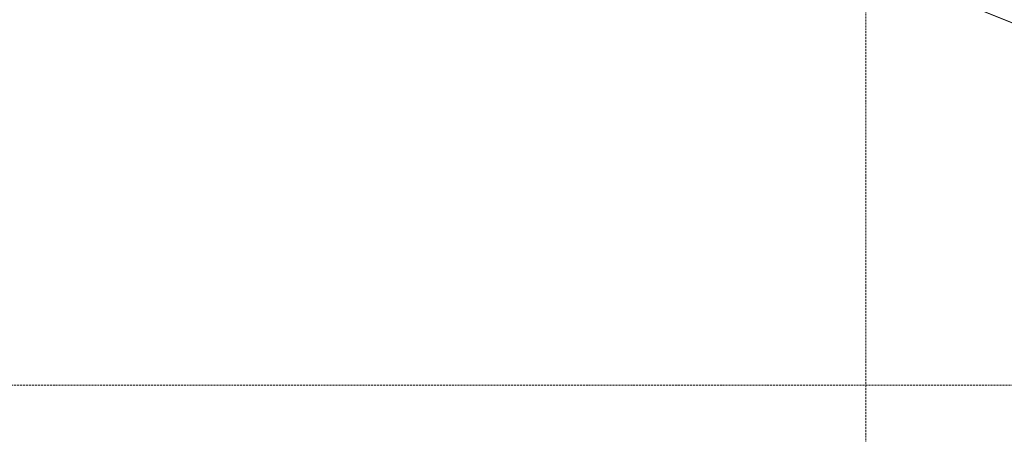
# Model space of a CAD drawing. Header units: millimetres. Extents: x -176817 to 571382, y -58489 to 156123.
# Tile 205 of 256: x 162704 to 165854, y -12677 to -11348. Entities that reach past the tile are written whole.
import ezdxf

# ---------------------------------------------------------------- set-up
doc = ezdxf.new("R2010")
doc.units = ezdxf.units.MM
doc.header["$LTSCALE"] = 0.2
doc.linetypes.add('HIDDEN', pattern=[9.525, 6.35, -3.175])
for name, color, linetype, lineweight in [('-A Siatka', 30, 'Continuous', 35), ('-AAA Podkład', 252, 'Continuous', 13), ('-AAA Widok', 2, 'Continuous', 30), ('-AAA Wymiar', 1, 'Continuous', 18)]:
    doc.layers.add(name, color=color, linetype=linetype, lineweight=lineweight)

# ---------------------------------------------------------------- blocks, each defined once
blk = doc.blocks.new('Profil rev.B')
at = {"layer": '-A Siatka', "linetype": 'HIDDEN', "const_width": 3, "elevation": 0}
blk.add_lwpolyline([(24789.1, 1112.9), (24789.1, 1062.9), (27533.8, -36.5, 0.095882), (27543.4, -38.4), (28668.6, -37.5), (28668.6, 9.2)], format="xyb", dxfattribs=at)
blk = doc.blocks.new('Podkład rev.B')
at = {"layer": '-AAA Podkład', "linetype": 'HIDDEN', "ltscale": 5}
blk.add_line((26350, 2544.3, 0), (26350, -48454.9, 0), dxfattribs=at)
at = {"layer": '-AAA Podkład', "linetype": 'HIDDEN', "ltscale": 5, "elevation": 0}
blk.add_lwpolyline([(36922.7, -22812.2), (-1301.7, -22812.2), (-1301.7, -30202.3), (36922.7, -30202.3)], close=True, dxfattribs=at)

msp = doc.modelspace()

# ---------------------------------------------------------------- block references
at = {"layer": '-AAA Widok'}
msp.add_blockref('Profil rev.B', (139759.1948, -11888.4153, 0), dxfattribs=at)
at = {"layer": '-AAA Wymiar'}
msp.add_blockref('Podkład rev.B', (139060.9118, 17683.4632, 0), dxfattribs=at)

doc.saveas('drawing.dxf')
